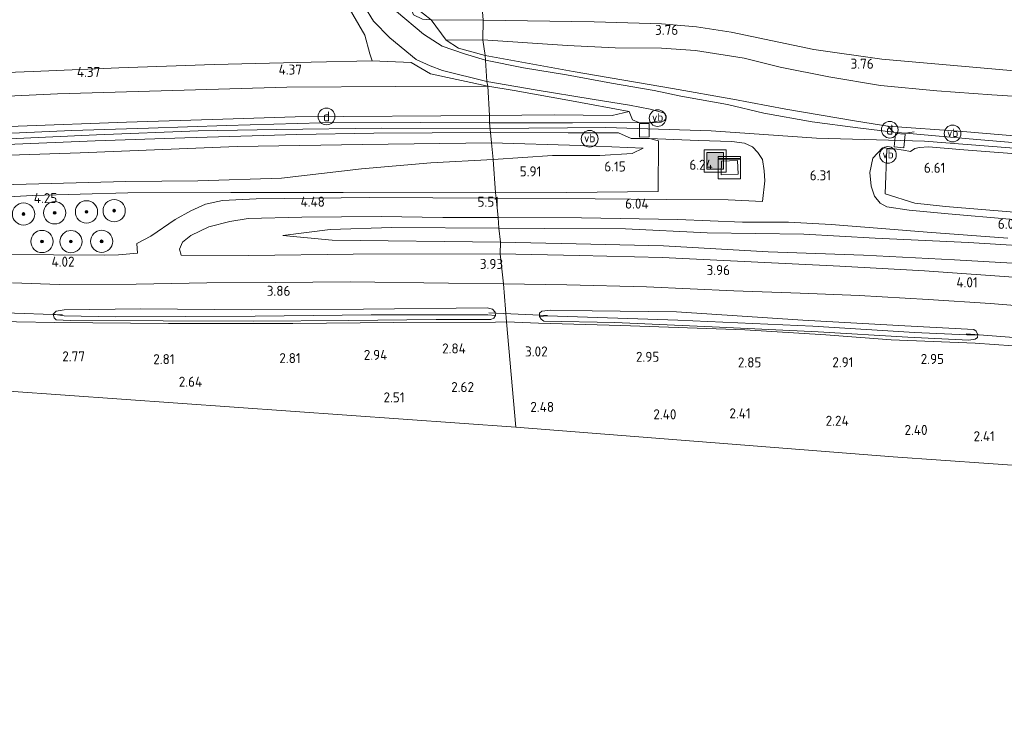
# Model space of a CAD drawing. Extents: x 141961 to 144947, y 416202 to 417778.
# Tile 62 of 122: x 143379 to 143556, y 416770 to 416896. Entities that reach past the tile are written whole.
import ezdxf
from ezdxf.enums import TextEntityAlignment as Align
from ezdxf.lldxf.tags import DXFTag

# ---------------------------------------------------------------- set-up
doc = ezdxf.new("R2010")
doc.units = 0
for name, color, linetype, lineweight in [('B-ME-GR-BOOM-S', 90, 'Continuous', 25), ('B-ME-GR-BOUWLAND_AKKERBOUW-GV', 80, 'Continuous', 13), ('B-ME-GR-GRAS-GV', 60, 'Continuous', 13), ('B-ME-GW-TALUD_KRUIN-G', 90, 'Continuous', 18), ('B-ME-GW-TALUD_TEEN-G', 90, 'Continuous', 18), ('B-ME-IE-MEUBILAIR_DIJKPAAL-S', 7, 'Continuous', 25), ('B-ME-IE-MEUBILAIR_WEGMEUBILAIR-S', 7, 'Continuous', 25), ('B-ME-IE-TERREINAFSCHEIDING_DOORGANG-G', 210, 'Continuous', 18), ('B-ME-IE-TERREINAFSCHEIDING_KUNSTMATIG_HEKWERK-G', 20, 'IE-TERREINAFSCHEIDING-KUNSTMATIG', 18), ('B-ME-KG-GRENS_OPNAME-G', 210, 'KG-OPNAME', 18), ('B-ME-KW-KUNSTWERK_DUIKER-G', 170, 'Continuous', 18), ('B-ME-OG-HOOGTEPUNT-S', 7, 'Continuous', 25), ('B-ME-OG-WATER_GREPPEL-G', 160, 'Continuous', 18), ('B-ME-OG-WATER_SLOOT-G', 120, 'Continuous', 18), ('B-ME-VH-VERHARDING_ASFALT-GV', 252, 'Continuous', 18), ('B-ME-VH-VERHARDING_BETON-GV', 252, 'Continuous', 18), ('B-ME-VH-VERHARDING_ROOSTER-GV', 252, 'Continuous', 18), ('B-ME-VW-VERKEERSTEKEN_DRAAGCONSTRUCTIE-S', 7, 'Continuous', 25), ('B-ME-WH-WINTERBED-G', 150, 'WH-WINTERBED', 18)]:
    doc.layers.add(name, color=color, linetype=linetype, lineweight=lineweight)
doc.styles.add('NLCS-ISO', font='NLCS-ISO.ttf')
doc.styles.add('NLCS-ISO-ANNOTATIVE-T18', font='NLCS-ISO.ttf', dxfattribs={"height": 1.8})
doc.styles.get("Standard").update_dxf_attribs({"font": 'arial.ttf'})
doc.linetypes.add('IE-TERREINAFSCHEIDING-KUNSTMATIG', pattern='A,4,[82,NLCS.SHX,S=0.75,R=90,X=0,Y=0],4,-2', length=10)
tags = doc.linetypes.add('KG-OPNAME', pattern='A,5.5,-2,["O",Standard,S=1.8,R=0,X=-0.5,Y=-0.9],-2,5.5,-2,[5,NLCS.SHX,S=0.75,R=0,X=0,Y=0],-2', length=19).pattern_tags.tags
tags[6] = DXFTag(74, 10)
tags = doc.linetypes.add('WH-WINTERBED', pattern='A,6,-3.5,["WB",Standard,S=1.8,R=0,X=-1.5,Y=-0.9],-3.5,6,-3.5,6,-3.5,6,-3.5,6,-3.5', length=51).pattern_tags.tags
tags[6] = DXFTag(74, 10)

# ---------------------------------------------------------------- blocks, each defined once
blk = doc.blocks.new('SAL-HOOGTELABEL-SO')
at = {"color": 0, "linetype": 'ByBlock', "lineweight": -2, "style": 'NLCS-ISO-ANNOTATIVE-T18'}
blk.add_attdef('HOOGTE', text='', height=1.8, dxfattribs=at).set_placement((2.79, 0), align=Align.RIGHT)
blk = doc.blocks.new('SIE-DIJKPAAL-SO')
at = {"color": 0, "linetype": 'ByBlock', "lineweight": 18}
blk.add_circle((0, 0), 1.5, dxfattribs=at)
at = {"color": 0, "linetype": 'ByBlock', "lineweight": 18, "style": 'NLCS-ISO'}
blk.add_text('d', height=1.8, dxfattribs=at).set_placement((0, 0), align=Align.MIDDLE_CENTER)
blk = doc.blocks.new('SIE-WEG_PAAL_VERKEERSBORD-SO')
at = {"color": 0, "linetype": 'ByBlock', "lineweight": 18}
blk.add_circle((0, 0), 1.5, dxfattribs=at)
at = {"color": 0, "linetype": 'ByBlock', "lineweight": 18, "style": 'NLCS-ISO'}
blk.add_text('vb', height=1.5, dxfattribs=at).set_placement((0, 0.13), align=Align.MIDDLE_CENTER)
blk = doc.blocks.new('SGR-BOOM_01-SO')
at = {"linetype": 'ByBlock', "lineweight": 18}
h = blk.add_hatch(color=0, dxfattribs=at)
h.dxf.hatch_style = 1
edge = h.paths.add_edge_path()
edge.add_arc((0, 0), 0.25, 0, 360)
at = {"color": 0, "linetype": 'ByBlock', "lineweight": 18}
for radius in [2, 0.25]:
    blk.add_circle((0, 0), radius, dxfattribs=at)
blk = doc.blocks.new('SKL-DATA_KAST-SO')
at = {"color": 0, "linetype": 'ByBlock', "lineweight": 18}
for points in [[(-2, 2), (2, 2), (2, 1.68), (-2, 1.68)], [(-2, 1.52), (2, 1.52), (2, -2), (-2, -2)]]:
    blk.add_lwpolyline(points, close=True, dxfattribs=at)
blk = doc.blocks.new('SIE-WEG_AFVALBAK-SO')
at = {"linetype": 'ByBlock', "lineweight": 18}
h = blk.add_hatch(color=0, dxfattribs=at)
h.dxf.hatch_style = 1
h.paths.add_polyline_path([(-1.5, -1.5), (1.5, -1.5), (1.5, 1.5), (-1.5, 1.5)])
at = {"color": 0, "linetype": 'ByBlock', "lineweight": 18}
for points in [[(-2, -2), (2, -2), (2, 2), (-2, 2)], [(-1.5, -1.5), (1.5, -1.5), (1.5, 1.5), (-1.5, 1.5)]]:
    blk.add_lwpolyline(points, close=True, dxfattribs=at)

msp = doc.modelspace()

# ---------------------------------------------------------------- linework, layer by layer
at = {"layer": 'B-ME-GR-BOUWLAND_AKKERBOUW-GV'}
msp.add_polyline3d([(143426.54, 417030.26, 3.51), (143426.72, 417023.62, 3.24), (143425.17, 417022.11, 2.78), (143424.64, 417020.25, 2.63), (143424.83, 417016.3, 2.48), (143425.53, 417000.36, 2.21), (143427.02, 416974.69, 2.31), (143428.49, 416948.42, 2.37), (143430.22, 416928.61, 2.44), (143431.16, 416920.11, 2.45), (143432.56, 416908.84, 3.05), (143432.82, 416906.49, 3.29), (143434.52, 416898.22, 4.01), (143438.04, 416898.78, 4.01), (143441.32, 416893.23, 4.26), (143442.19, 416889.89, 4.39), (143442.64, 416888.62, 4.45), (143431.66, 416888.35, 4.39), (143414.24, 416887.92, 4.43), (143397.13, 416887.37, 4.44), (143381.71, 416886.69, 4.46), (143364.06, 416886.05, 4.52)], dxfattribs=at)
at = {"layer": 'B-ME-GR-GRAS-GV'}
for points in [[(143450.34, 417047.5, 2.44), (143454.15, 417000.14, 2.41), (143458.54, 416945.49, 2.46), (143461.36, 416910.38, 2.92), (143462.53, 416895.92, 3.81), (143453.24, 416895.99, 4.18), (143449.06, 416899.2, 4.02), (143448.32, 416899.78, 4.01), (143445.84, 416901.69, 3.98), (143447.43, 416906.32, 3.6), (143447.83, 416911.62, 3.08), (143446.97, 416918.28, 2.7), (143445.45, 416936.91, 2.43), (143443.12, 416962.75, 2.38), (143441.98, 416980.39, 2.27), (143439.83, 417007.26, 2.27), (143437.46, 417027.99, 2.6)], [(143568.08, 416885.9, 3.77), (143552.57, 416887.3, 3.72), (143534.18, 416888.88, 3.76), (143521.93, 416890.64, 3.74), (143507.11, 416893.76, 3.68), (143500.89, 416894.69, 3.56), (143494.59, 416895.26, 3.75), (143482.5, 416895.61, 3.77), (143462.53, 416895.92, 3.81), (143461.36, 416910.38, 2.92), (143458.54, 416945.49, 2.46), (143454.15, 417000.14, 2.41), (143450.34, 417047.5, 2.44)], [(143441.23, 416898.35, 4.21), (143442.84, 416895.7, 4.27), (143445.81, 416892.71, 4.33), (143450.54, 416888.84, 4.46), (143453.02, 416887.68, 4.51), (143455.25, 416886.87, 4.71), (143463.21, 416884.88, 4.81), (143463.38, 416884.03, 4.98), (143453.1, 416886.27, 4.63), (143449.64, 416888.3, 4.4), (143442.64, 416888.62, 4.45), (143442.19, 416889.89, 4.39), (143441.32, 416893.23, 4.26), (143438.04, 416898.78, 4.01)], [(143567.96, 416881.62, 3.77), (143553.95, 416882.53, 3.77), (143544.05, 416883.25, 3.64), (143533.91, 416884.17, 3.63), (143524.65, 416885.71, 3.71), (143515.89, 416887.44, 3.76), (143509.41, 416889.07, 3.85), (143500.67, 416890.49, 4.06), (143494.61, 416890.85, 4.05), (143486.29, 416890.92, 4.04), (143477.73, 416891.33, 4.05), (143462.51, 416892.35, 3.99), (143462.53, 416895.92, 3.81), (143482.5, 416895.61, 3.77), (143494.59, 416895.26, 3.75), (143500.89, 416894.69, 3.56), (143507.11, 416893.76, 3.68), (143521.93, 416890.64, 3.74), (143534.18, 416888.88, 3.76), (143552.57, 416887.3, 3.72), (143568.08, 416885.9, 3.77)], [(143570.62, 416874.06, 6.39), (143548.7, 416875.92, 6.38), (143535.23, 416876.87, 6.38), (143529.63, 416877.8, 6.46), (143516.94, 416879.96, 6.47), (143507.4, 416881.74, 6.46), (143496.57, 416883.66, 6.26), (143478.73, 416886.68, 5.27), (143462.91, 416889.58, 4.57), (143462.51, 416892.35, 3.99), (143477.73, 416891.33, 4.05), (143486.29, 416890.92, 4.04), (143494.61, 416890.85, 4.05), (143500.67, 416890.49, 4.06), (143509.41, 416889.07, 3.85), (143515.89, 416887.44, 3.76), (143524.65, 416885.71, 3.71), (143533.91, 416884.17, 3.63), (143544.05, 416883.25, 3.64), (143553.95, 416882.53, 3.77), (143567.96, 416881.62, 3.77)], [(143364.06, 416886.05, 4.52), (143381.71, 416886.69, 4.46), (143397.13, 416887.37, 4.44), (143414.24, 416887.92, 4.43), (143431.66, 416888.35, 4.39), (143442.64, 416888.62, 4.45), (143449.64, 416888.3, 4.4), (143453.1, 416886.27, 4.63), (143463.38, 416884.03, 4.98), (143446.89, 416883.97, 4.72), (143427.28, 416883.88, 4.41), (143408.87, 416883.37, 4.53), (143386.1, 416882.68, 4.6), (143364.32, 416881.65, 4.64)], [(143224.86, 416867.72, 4.63), (143252.64, 416871.49, 4.73), (143268.73, 416873.35, 4.67), (143295.77, 416876.49, 4.62), (143322.06, 416878.74, 4.64), (143343.99, 416880.49, 4.74), (143364.32, 416881.65, 4.64), (143386.1, 416882.68, 4.6), (143408.87, 416883.37, 4.53), (143427.28, 416883.88, 4.41), (143446.89, 416883.97, 4.72), (143463.38, 416884.03, 4.98), (143463.71, 416878.81, 6.41), (143428.8, 416878.54, 6.25), (143415.76, 416878.12, 6.28), (143398.49, 416877.57, 6.32), (143379.01, 416876.88, 6.31), (143359.71, 416876.05, 6.28), (143341.69, 416875.37, 6.28), (143317.84, 416873.31, 6.35), (143299.06, 416871.79, 6.28), (143281.79, 416869.95, 6.31), (143260.35, 416867.42, 6.54), (143242.12, 416864.84, 6.33)], [(143379.01, 416876.88, 6.31), (143398.49, 416877.57, 6.32), (143415.76, 416878.12, 6.28), (143428.8, 416878.54, 6.25), (143463.71, 416878.81, 6.41), (143463.67, 416877.48, 6.49), (143451.36, 416877.52, 6.49), (143433.45, 416877.48, 6.46), (143416.42, 416876.99, 6.47), (143402.46, 416876.54, 6.41), (143388.65, 416876.11, 6.54), (143368.42, 416875.18, 6.54)], [(143570.45, 416872.89, 6.47), (143551.22, 416874.48, 6.5), (143538.4, 416875.6, 6.41), (143536.25, 416875.79, 6.4), (143535.23, 416876.87, 6.38), (143548.7, 416875.92, 6.38), (143570.62, 416874.06, 6.39)], [(143377.01, 416873.6, 6.54), (143392.86, 416874.26, 6.55), (143408.96, 416874.77, 6.52), (143429.09, 416875.41, 6.52), (143442.91, 416875.6, 6.52), (143463.85, 416875.72, 6.46), (143464.04, 416873.87, 6.5), (143440.87, 416873.58, 6.5), (143418.39, 416873.2, 6.55), (143390.14, 416872.11, 6.39), (143370.14, 416871.44, 6.54)], [(143370.14, 416871.44, 6.54), (143390.14, 416872.11, 6.39), (143418.39, 416873.2, 6.55), (143440.87, 416873.58, 6.5), (143464.04, 416873.87, 6.5), (143464.37, 416870.91, 5.64), (143453.16, 416870.28, 5.4), (143440.68, 416869.2, 4.96), (143426.32, 416867.52, 4.56), (143411.29, 416867.05, 4.55), (143398.38, 416866.95, 4.61), (143378.23, 416866.38, 4.46)], [(143557.15, 416860.21, 5.92), (143546.07, 416861.13, 6.09), (143539.07, 416861.81, 6.21), (143535.08, 416862.38, 6.2), (143533.86, 416863.03, 6.21), (143532.82, 416864.33, 6.25), (143532.23, 416866.09, 6.33), (143532.02, 416868.58, 6.42), (143532.53, 416871.15, 6.45), (143534.3, 416872.98, 6.48), (143536.46, 416872.84, 6.49), (143535.06, 416872.74, 6.49), (143534.77, 416864.71, 6.3), (143540.09, 416863.08, 6.27), (143545.6, 416862.44, 6.24), (143563.75, 416860.96, 6.01)], [(143563.75, 416860.96, 6.01), (143545.6, 416862.44, 6.24), (143540.09, 416863.08, 6.27), (143534.77, 416864.71, 6.3), (143535.06, 416872.74, 6.49), (143536.46, 416872.84, 6.49), (143538.04, 416872.58, 6.49), (143539.31, 416872.34, 6.43), (143540.11, 416872.87, 6.43), (143540.94, 416873.06, 6.43), (143542.53, 416873.18, 6.43), (143548.92, 416872.66, 6.43), (143560.65, 416871.73, 6.43)], [(143378.23, 416866.38, 4.46), (143398.38, 416866.95, 4.61), (143411.29, 416867.05, 4.55), (143426.32, 416867.52, 4.56), (143440.68, 416869.2, 4.96), (143453.16, 416870.28, 5.4), (143464.37, 416870.91, 5.64), (143464.76, 416864.9, 5.54), (143437.43, 416865, 4.92), (143417.24, 416865, 4.32), (143398.74, 416864.89, 4.35), (143381.58, 416864.46, 4.36), (143370.85, 416863.82, 4.4)], [(143370.85, 416863.82, 4.4), (143381.58, 416864.46, 4.36), (143398.74, 416864.89, 4.35), (143417.24, 416865, 4.32), (143437.43, 416865, 4.92), (143464.76, 416864.9, 5.54), (143464.89, 416863.93, 5.54), (143442.13, 416864.05, 4.9), (143421.75, 416863.86, 4.34), (143415.73, 416863.54, 4.26), (143412.69, 416862.85, 4.13), (143410.06, 416861.71, 4.19), (143407.23, 416860.1, 4.09), (143402.88, 416857.15, 3.99), (143400.35, 416855.79, 3.98), (143400.44, 416854.11, 3.96), (143397.06, 416853.77, 3.94), (143394.54, 416853.7, 3.92), (143376.22, 416853.85, 3.98)], [(143565.22, 416855.02, 5.71), (143549.75, 416855.97, 5.77), (143532.97, 416856.77, 5.9), (143520.14, 416857.5, 6.03), (143502.81, 416857.71, 6.13), (143488.1, 416858.45, 5.88), (143473.55, 416858.54, 5.7), (143465.35, 416858.56, 5.38), (143465.22, 416860.48, 5.59), (143480.23, 416860.45, 5.9), (143497.53, 416860.12, 6.11), (143509.13, 416859.64, 6.18), (143517.42, 416859.62, 6.2), (143525.09, 416859.25, 6.21), (143534.91, 416858.48, 6.15), (143542.3, 416857.88, 6.11), (143556.8, 416856.75, 5.96)], [(143559.52, 416849.66, 3.92), (143541.81, 416850.93, 3.94), (143526.63, 416851.75, 4.08), (143510.72, 416852.54, 4.08), (143494.69, 416853.3, 4.05), (143479.8, 416853.68, 4.05), (143465.59, 416853.94, 4.04), (143465.64, 416856.07, 4.25), (143479.28, 416855.75, 4.26), (143494.93, 416855.37, 4.26), (143513.77, 416854.32, 4.11), (143530.9, 416853.71, 4.22), (143547.2, 416852.86, 4.22), (143564.93, 416851.86, 4.38)], [(143378, 416848.74, 3.97), (143386.39, 416848.47, 3.92), (143400.22, 416848.54, 3.96), (143412.9, 416848.74, 3.85), (143425.22, 416848.84, 3.92), (143438.63, 416848.91, 3.88), (143456.33, 416848.72, 3.91), (143466.19, 416848.6, 3.87), (143466.76, 416841.77, 3.45), (143464.74, 416841.69, 3.45), (143446.48, 416841.66, 3.43), (143428.38, 416841.43, 3.5), (143406.04, 416841.47, 3.44), (143385.63, 416841.61, 3.52), (143378.7, 416841.75, 3.45)], [(143557.73, 416837.48, 3.51), (143550.95, 416837.92, 3.51), (143535.82, 416838.53, 3.37), (143524.1, 416839.44, 3.47), (143509.56, 416840.3, 3.45), (143487.3, 416841.13, 3.44), (143472.48, 416841.52, 3.52), (143466.76, 416841.77, 3.45), (143466.19, 416848.6, 3.87), (143477.61, 416848.39, 3.89), (143491.92, 416848.07, 3.72), (143507.59, 416847.35, 3.81), (143519.52, 416846.92, 3.8), (143530.08, 416846.47, 3.77), (143542.48, 416845.79, 3.77), (143553.66, 416845.03, 3.76), (143564.67, 416844.18, 3.74)], [(143570.48, 416815.15, 2.4), (143536.2, 416817.52, 2.4), (143468.43, 416822.85, 2.29), (143466.76, 416841.77, 3.45), (143472.48, 416841.52, 3.52), (143487.3, 416841.13, 3.44), (143509.56, 416840.3, 3.45), (143524.1, 416839.44, 3.47), (143535.82, 416838.53, 3.37), (143550.95, 416837.92, 3.51), (143557.73, 416837.48, 3.51)]]:
    msp.add_polyline3d(points, dxfattribs=at)
for points in [[(143462.91, 416889.58, 4.57), (143462.97, 416888.73, 4.76), (143459.19, 416889.86, 4.62), (143455.19, 416891.22, 4.47), (143451.85, 416893.4, 4.3), (143446.99, 416897.45, 4.13), (143448.32, 416899.78, 4.01), (143449.06, 416899.2, 4.02), (143450.05, 416896.85, 4.21), (143451.67, 416896.06, 4.18), (143453.24, 416895.99, 4.18), (143455.91, 416892.32, 4.27), (143458.14, 416890.9, 4.56)], [(143449.06, 416899.2, 4.02), (143453.24, 416895.99, 4.18), (143451.67, 416896.06, 4.18), (143450.05, 416896.85, 4.21)], [(143462.51, 416892.35, 3.99), (143455.91, 416892.32, 4.27), (143453.24, 416895.99, 4.18), (143462.53, 416895.92, 3.81)], [(143462.51, 416892.35, 3.99), (143462.91, 416889.58, 4.57), (143458.14, 416890.9, 4.56), (143455.91, 416892.32, 4.27)], [(143535.23, 416876.87, 6.38), (143536.25, 416875.79, 6.4), (143529.87, 416876.59, 6.5), (143521.67, 416877.65, 6.47), (143512.98, 416879.2, 6.49), (143506.43, 416880.74, 6.5), (143498.08, 416882.25, 6.29), (143493.26, 416883.26, 6.26), (143485.58, 416884.6, 5.9), (143477.52, 416886.1, 5.47), (143469.8, 416887.37, 5.08), (143462.97, 416888.73, 4.76), (143462.91, 416889.58, 4.57), (143478.73, 416886.68, 5.27), (143496.57, 416883.66, 6.26), (143507.4, 416881.74, 6.46), (143516.94, 416879.96, 6.47), (143529.63, 416877.8, 6.46)], [(143494.51, 416877.58, 6.49), (143492.39, 416877.5, 6.51), (143490.53, 416877.53, 6.51), (143489.39, 416877.99, 6.42), (143488.77, 416879.5, 6.29), (143478.44, 416881.43, 5.6), (143468.14, 416883.26, 5.16), (143463.38, 416884.03, 4.98), (143463.21, 416884.88, 4.81), (143471.88, 416883.42, 5.26), (143482.14, 416881.74, 5.65), (143488.82, 416880.66, 5.96), (143492.53, 416879.95, 6.28), (143495.21, 416879.22, 6.39), (143495.45, 416878.76, 6.4), (143495.41, 416878.34, 6.45), (143495.12, 416877.91, 6.49)], [(143488.77, 416879.5, 6.29), (143485.7, 416878.8, 6.43), (143475.3, 416878.94, 6.41), (143463.71, 416878.81, 6.41), (143463.38, 416884.03, 4.98), (143468.14, 416883.26, 5.16), (143478.44, 416881.43, 5.6)], [(143488.77, 416879.5, 6.29), (143489.39, 416877.99, 6.42), (143490.53, 416877.53, 6.51), (143478.61, 416877.5, 6.47), (143463.67, 416877.48, 6.49), (143463.71, 416878.81, 6.41), (143475.3, 416878.94, 6.41), (143485.7, 416878.8, 6.43)], [(143486.87, 416875.68, 6.49), (143489.16, 416874.68, 6.61), (143492.42, 416874.69, 6.57), (143494.05, 416874.23, 6.57), (143493.98, 416865.17, 6.13), (143477.54, 416864.96, 5.98), (143464.76, 416864.9, 5.54), (143464.37, 416870.91, 5.64), (143474.99, 416871.6, 6.12), (143483.5, 416871.62, 6.26), (143489.3, 416871.96, 6.38), (143491.32, 416872.91, 6.4), (143480.06, 416873.41, 6.42), (143464.04, 416873.87, 6.5), (143463.85, 416875.72, 6.46), (143477.82, 416875.69, 6.57)], [(143512.73, 416870.88, 6.47), (143513.05, 416868.86, 6.47), (143513.12, 416867.09, 6.25), (143512.75, 416863.38, 6.28), (143506.55, 416863.63, 6.29), (143495.54, 416863.71, 6.16), (143482.66, 416863.85, 5.96), (143464.89, 416863.93, 5.54), (143464.76, 416864.9, 5.54), (143477.54, 416864.96, 5.98), (143493.98, 416865.17, 6.13), (143494.05, 416874.23, 6.57), (143492.42, 416874.69, 6.57), (143501.18, 416874.31, 6.56), (143507.24, 416874.14, 6.53), (143509.47, 416873.82, 6.53), (143510.92, 416873.17, 6.53), (143511.88, 416872.14, 6.51)], [(143474.99, 416871.6, 6.12), (143464.37, 416870.91, 5.64), (143464.04, 416873.87, 6.5), (143480.06, 416873.41, 6.42), (143491.32, 416872.91, 6.4), (143489.3, 416871.96, 6.38), (143483.5, 416871.62, 6.26)], [(143505.35, 416870.62, 6.38), (143505.33, 416868.14, 6.39), (143508.33, 416868.25, 6.41), (143508.26, 416870.73, 6.45)], [(143444.23, 416860.69, 4.87), (143455.3, 416860.47, 5.3), (143465.22, 416860.48, 5.59), (143465.35, 416858.56, 5.38), (143446.16, 416858.68, 4.8), (143435.06, 416858.31, 4.49), (143426.55, 416857.26, 4.15), (143435.4, 416856.42, 4.15), (143465.64, 416856.07, 4.25), (143465.59, 416853.94, 4.04), (143439.19, 416853.89, 4.06), (143420.48, 416853.66, 4.06), (143408.31, 416853.75, 3.95), (143407.98, 416854.81, 4), (143408.53, 416856.07, 4), (143410.02, 416857.24, 3.95), (143413.28, 416858.82, 4.12), (143417.04, 416859.79, 4.21), (143420.36, 416860.33, 4.22), (143429.99, 416860.54, 4.29)], [(143465.35, 416858.56, 5.38), (143465.64, 416856.07, 4.25), (143435.4, 416856.42, 4.15), (143426.55, 416857.26, 4.15), (143435.06, 416858.31, 4.49), (143446.16, 416858.68, 4.8)], [(143602.21, 416850.27, 4.4), (143591.45, 416850, 4.28), (143580.39, 416850.94, 4.42), (143564.93, 416851.86, 4.38), (143547.2, 416852.86, 4.22), (143530.9, 416853.71, 4.22), (143513.77, 416854.32, 4.11), (143494.93, 416855.37, 4.26), (143479.28, 416855.75, 4.26), (143465.64, 416856.07, 4.25), (143465.35, 416858.56, 5.38), (143473.55, 416858.54, 5.7), (143488.1, 416858.45, 5.88), (143502.81, 416857.71, 6.13), (143520.14, 416857.5, 6.03), (143532.97, 416856.77, 5.9), (143549.75, 416855.97, 5.77), (143565.22, 416855.02, 5.71), (143577.91, 416853.79, 5.28), (143590.6, 416852.08, 4.79)], [(143406.04, 416841.47, 3.44), (143428.38, 416841.43, 3.5), (143446.48, 416841.66, 3.43), (143464.74, 416841.69, 3.45), (143466.76, 416841.77, 3.45), (143468.43, 416822.85, 2.29), (143336.81, 416832.21, 2.47), (143293.83, 416822.28, 2.22), (143287.18, 416841.47, 3), (143291.65, 416841.81, 3.15), (143294.91, 416842.06, 3.08), (143298.2, 416842.57, 3.12), (143304.86, 416843.04, 3.37), (143318.02, 416843.59, 3.37), (143332.79, 416843.32, 3.39), (143359.91, 416842.45, 3.44), (143378.7, 416841.75, 3.45), (143385.63, 416841.61, 3.52)], [(143463.27, 416844.27, 3.63), (143441.03, 416844.02, 3.59), (143420.89, 416843.93, 3.64), (143401.08, 416844.12, 3.64), (143387.31, 416843.92, 3.6), (143385.82, 416843.68, 3.56), (143385.33, 416843.11, 3.48), (143385.47, 416842.47, 3.44), (143385.83, 416842.13, 3.41), (143388.39, 416842, 3.38), (143405.06, 416841.94, 3.3), (143421.28, 416841.89, 3.36), (143438.37, 416842.01, 3.52), (143454.09, 416842.2, 3.35), (143463.93, 416842.15, 3.54), (143464.48, 416842.44, 3.56), (143464.74, 416842.9, 3.56), (143464.73, 416843.48, 3.59), (143464.24, 416844.01, 3.62)], [(143464.24, 416844.01, 3.62), (143464.73, 416843.48, 3.59), (143464.74, 416842.9, 3.56), (143463.36, 416843.03, 2.99), (143442.46, 416842.99, 2.97), (143421.6, 416842.77, 2.95), (143396.43, 416842.66, 3.04), (143387.27, 416842.85, 3.12), (143385.33, 416843.11, 3.48), (143385.82, 416843.68, 3.56), (143387.31, 416843.92, 3.6), (143401.08, 416844.12, 3.64), (143420.89, 416843.93, 3.64), (143441.03, 416844.02, 3.59), (143463.27, 416844.27, 3.63)], [(143387.27, 416842.85, 3.12), (143396.43, 416842.66, 3.04), (143421.6, 416842.77, 2.95), (143442.46, 416842.99, 2.97), (143463.36, 416843.03, 2.99), (143464.74, 416842.9, 3.56), (143464.48, 416842.44, 3.56), (143463.93, 416842.15, 3.54), (143454.09, 416842.2, 3.35), (143438.37, 416842.01, 3.52), (143421.28, 416841.89, 3.36), (143405.06, 416841.94, 3.3), (143388.39, 416842, 3.38), (143385.83, 416842.13, 3.41), (143385.47, 416842.47, 3.44), (143385.33, 416843.11, 3.48)], [(143538.81, 416839.03, 3.45), (143549.79, 416838.45, 3.53), (143550.92, 416838.62, 3.52), (143551.35, 416838.96, 3.53), (143551.39, 416839.43, 3.57), (143551.11, 416840.06, 3.55), (143550.69, 416840.37, 3.59), (143538.27, 416841.05, 3.62), (143519.99, 416842.08, 3.73), (143497.27, 416843.55, 3.62), (143482.13, 416843.71, 3.64), (143474.62, 416843.86, 3.72), (143473.08, 416843.7, 3.67), (143472.66, 416843.32, 3.59), (143472.69, 416842.72, 3.56), (143472.98, 416842.23, 3.52), (143473.47, 416841.9, 3.52), (143486.19, 416841.63, 3.46), (143504.98, 416840.81, 3.39), (143522.73, 416839.98, 3.38)], [(143497.27, 416843.55, 3.62), (143519.99, 416842.08, 3.73), (143538.27, 416841.05, 3.62), (143550.69, 416840.37, 3.59), (143551.11, 416840.06, 3.55), (143551.39, 416839.43, 3.57), (143549.42, 416839.4, 3.1), (143540.05, 416839.86, 3.07), (143521.77, 416840.96, 3.11), (143497.54, 416842.06, 3.12), (143474.09, 416842.83, 3.07), (143472.69, 416842.72, 3.56), (143472.66, 416843.32, 3.59), (143473.08, 416843.7, 3.67), (143474.62, 416843.86, 3.72), (143482.13, 416843.71, 3.64)], [(143540.05, 416839.86, 3.07), (143549.42, 416839.4, 3.1), (143551.39, 416839.43, 3.57), (143551.35, 416838.96, 3.53), (143550.92, 416838.62, 3.52), (143549.79, 416838.45, 3.53), (143538.81, 416839.03, 3.45), (143522.73, 416839.98, 3.38), (143504.98, 416840.81, 3.39), (143486.19, 416841.63, 3.46), (143473.47, 416841.9, 3.52), (143472.98, 416842.23, 3.52), (143472.69, 416842.72, 3.56), (143474.09, 416842.83, 3.07), (143497.54, 416842.06, 3.12), (143521.77, 416840.96, 3.11)]]:
    msp.add_polyline3d(points, close=True, dxfattribs=at)
at = {"layer": 'B-ME-GW-TALUD_KRUIN-G'}
for points in [[(143089.48, 416836, 6.43), (143106.3, 416839.56, 6.36), (143119.95, 416842.72, 6.42), (143135.71, 416846.43, 6.42), (143150.46, 416849.58, 6.41), (143166.93, 416852.54, 6.43), (143186.78, 416856.06, 6.44), (143204.48, 416859.12, 6.42), (143225.07, 416862.33, 6.36), (143242.12, 416864.84, 6.33), (143260.35, 416867.42, 6.54), (143281.79, 416869.95, 6.31), (143299.06, 416871.79, 6.28), (143317.84, 416873.31, 6.35), (143341.69, 416875.37, 6.28), (143359.71, 416876.05, 6.28), (143379.01, 416876.88, 6.31), (143398.49, 416877.57, 6.32), (143415.76, 416878.12, 6.28), (143428.8, 416878.54, 6.25), (143463.71, 416878.81, 6.41)], [(143463.71, 416878.81, 6.41), (143475.3, 416878.94, 6.41), (143485.7, 416878.8, 6.43), (143488.77, 416879.5, 6.29)], [(143535.23, 416876.87, 6.38), (143548.7, 416875.92, 6.38), (143570.62, 416874.06, 6.39), (143591.66, 416872.42, 6.34), (143609.1, 416870.52, 6.34), (143626.55, 416868.67, 6.34), (143642.92, 416866.74, 6.34), (143661.39, 416863.94, 6.34), (143680.02, 416861.44, 6.3), (143700.28, 416857.67, 6.26), (143717.05, 416854.52, 6.35), (143734.56, 416850.9, 6.38), (143749.38, 416847.94, 6.42), (143769.07, 416843.75, 6.42), (143790.37, 416839.94, 6.35), (143806.4, 416835.6, 6.37)], [(143464.04, 416873.87, 6.5), (143440.87, 416873.58, 6.5), (143418.39, 416873.2, 6.55), (143390.14, 416872.11, 6.39), (143370.14, 416871.44, 6.54), (143346.33, 416869.99, 6.52), (143314.48, 416867.63, 6.51), (143289.08, 416865.03, 6.51), (143268.81, 416862.98, 6.46), (143246, 416860.1, 6.5), (143228.93, 416857.65, 6.49), (143210.93, 416855.09, 6.5), (143196.93, 416852.8, 6.41), (143183.45, 416850.35, 6.55), (143156.16, 416845.27, 6.48), (143133.65, 416840.29, 6.47), (143108.16, 416834.75, 6.41), (143089.77, 416830.58, 6.51)], [(143491.32, 416872.91, 6.4), (143480.06, 416873.41, 6.42), (143464.04, 416873.87, 6.5)], [(143465.35, 416858.56, 5.38), (143446.16, 416858.68, 4.8), (143435.06, 416858.31, 4.49), (143426.55, 416857.26, 4.15)], [(143602.21, 416850.27, 4.4), (143590.6, 416852.08, 4.79), (143577.91, 416853.79, 5.28), (143565.22, 416855.02, 5.71), (143549.75, 416855.97, 5.77), (143532.97, 416856.77, 5.9), (143520.14, 416857.5, 6.03), (143502.81, 416857.71, 6.13), (143488.1, 416858.45, 5.88), (143473.55, 416858.54, 5.7), (143465.35, 416858.56, 5.38)]]:
    msp.add_polyline3d(points, dxfattribs=at)
at = {"layer": 'B-ME-GW-TALUD_TEEN-G'}
for points in [[(143462.51, 416892.35, 3.99), (143455.91, 416892.32, 4.27)], [(143567.96, 416881.62, 3.77), (143553.95, 416882.53, 3.77), (143544.05, 416883.25, 3.64), (143533.91, 416884.17, 3.63), (143524.65, 416885.71, 3.71), (143515.89, 416887.44, 3.76), (143509.41, 416889.07, 3.85), (143500.67, 416890.49, 4.06), (143494.61, 416890.85, 4.05), (143486.29, 416890.92, 4.04), (143477.73, 416891.33, 4.05), (143462.51, 416892.35, 3.99)], [(143463.38, 416884.03, 4.98), (143446.89, 416883.97, 4.72), (143427.28, 416883.88, 4.41), (143408.87, 416883.37, 4.53), (143386.1, 416882.68, 4.6), (143364.32, 416881.65, 4.64), (143343.99, 416880.49, 4.74), (143322.06, 416878.74, 4.64), (143295.77, 416876.49, 4.62), (143268.73, 416873.35, 4.67), (143252.64, 416871.49, 4.73), (143224.86, 416867.72, 4.63), (143204.44, 416864.53, 4.68), (143182.74, 416860.96, 4.68), (143160.94, 416856.61, 4.7), (143129.4, 416850.46, 4.7), (143104.93, 416845.07, 4.6), (143089.14, 416841.9, 4.41)], [(143464.37, 416870.91, 5.64), (143474.99, 416871.6, 6.12), (143483.5, 416871.62, 6.26), (143489.3, 416871.96, 6.38), (143491.32, 416872.91, 6.4)], [(143090.05, 416823.5, 4.16), (143102.52, 416826.55, 4.21), (143117.91, 416830.16, 4.21), (143134.23, 416833.84, 4.24), (143156.33, 416838.45, 4.24), (143173.28, 416841.6, 4.25), (143190.59, 416845.24, 4.27), (143209.89, 416848.23, 4.28), (143227.31, 416850.71, 4.28), (143252.3, 416854.2, 4.26), (143269.03, 416856.56, 4.23), (143287.37, 416858.63, 4.24), (143306.9, 416860.49, 4.23), (143326.77, 416862.35, 4.31), (143341.94, 416863.63, 4.39), (143360.38, 416865.2, 4.42), (143378.23, 416866.38, 4.46), (143398.38, 416866.95, 4.61), (143411.29, 416867.05, 4.55), (143426.32, 416867.52, 4.56), (143440.68, 416869.2, 4.96), (143453.16, 416870.28, 5.4), (143464.37, 416870.91, 5.64)], [(143426.55, 416857.26, 4.15), (143435.4, 416856.42, 4.15), (143465.64, 416856.07, 4.25)], [(143465.64, 416856.07, 4.25), (143479.28, 416855.75, 4.26), (143494.93, 416855.37, 4.26), (143513.77, 416854.32, 4.11), (143530.9, 416853.71, 4.22), (143547.2, 416852.86, 4.22), (143564.93, 416851.86, 4.38), (143580.39, 416850.94, 4.42), (143591.45, 416850, 4.28), (143602.21, 416850.27, 4.4)]]:
    msp.add_polyline3d(points, dxfattribs=at)
at = {"layer": 'B-ME-IE-TERREINAFSCHEIDING_DOORGANG-G'}
for points in [[(143455.91, 416892.32, 4.27), (143453.24, 416895.99, 4.18)], [(143442.64, 416888.62, 4.45), (143442.19, 416889.89, 4.39), (143441.32, 416893.23, 4.26)], [(143449.64, 416888.3, 4.4), (143453.1, 416886.27, 4.63)]]:
    msp.add_polyline3d(points, dxfattribs=at)
at = {"layer": 'B-ME-IE-TERREINAFSCHEIDING_KUNSTMATIG_HEKWERK-G'}
for points in [[(143449.06, 416899.2, 4.02), (143453.24, 416895.99, 4.18), (143451.67, 416896.06, 4.18), (143450.05, 416896.85, 4.21)], [(143441.32, 416893.23, 4.26), (143438.04, 416898.78, 4.01)], [(143453.24, 416895.99, 4.18), (143462.53, 416895.92, 3.81)], [(143805.94, 416846.74, 3.98), (143796.05, 416848.99, 4.06), (143790.21, 416850.32, 4.11), (143769.84, 416854.7, 4.14), (143750.29, 416858.54, 4.32), (143730.71, 416862.42, 4.35), (143702.15, 416867.49, 4.33), (143686.14, 416870.21, 4.35), (143666.06, 416873.5, 4.32), (143650.56, 416875.94, 4.25), (143633.6, 416878.43, 3.9), (143615.07, 416880.97, 3.81), (143600.19, 416882.99, 3.74), (143586.84, 416884.3, 3.77), (143568.08, 416885.9, 3.77), (143552.57, 416887.3, 3.72), (143534.18, 416888.88, 3.76), (143521.93, 416890.64, 3.74), (143507.11, 416893.76, 3.68), (143500.89, 416894.69, 3.56), (143494.59, 416895.26, 3.75), (143482.5, 416895.61, 3.77), (143462.53, 416895.92, 3.81)], [(143455.91, 416892.32, 4.27), (143458.14, 416890.9, 4.56), (143462.91, 416889.58, 4.57)], [(143088.75, 416846.59, 4.27), (143106.53, 416850.4, 4.32), (143130.84, 416855.39, 4.39), (143144.87, 416858.41, 4.37), (143161.23, 416861.48, 4.38), (143181.13, 416864.96, 4.38), (143193.49, 416867.2, 4.36), (143205.59, 416869.11, 4.37), (143220.83, 416871.54, 4.42), (143234.63, 416873.49, 4.42), (143247.28, 416875.31, 4.42), (143261.4, 416877.23, 4.34), (143276.94, 416878.91, 4.42), (143293.76, 416880.55, 4.44), (143312.11, 416882.3, 4.48), (143325.42, 416883.36, 4.49), (143341.95, 416884.62, 4.52), (143364.06, 416886.05, 4.52), (143381.71, 416886.69, 4.46), (143397.13, 416887.37, 4.44), (143414.24, 416887.92, 4.43), (143431.66, 416888.35, 4.39), (143442.64, 416888.62, 4.45), (143449.64, 416888.3, 4.4)], [(143535.23, 416876.87, 6.38), (143529.63, 416877.8, 6.46), (143516.94, 416879.96, 6.47), (143507.4, 416881.74, 6.46), (143496.57, 416883.66, 6.26), (143478.73, 416886.68, 5.27), (143462.91, 416889.58, 4.57)], [(143453.1, 416886.27, 4.63), (143463.38, 416884.03, 4.98)], [(143488.77, 416879.5, 6.29), (143478.44, 416881.43, 5.6), (143468.14, 416883.26, 5.16), (143463.38, 416884.03, 4.98)], [(143493.86, 416877.8, 6.57), (143492.39, 416877.5, 6.51), (143490.53, 416877.53, 6.51), (143489.39, 416877.99, 6.42), (143488.77, 416879.5, 6.29)], [(143539.98, 416875.85, 6.39), (143538.4, 416875.6, 6.41), (143536.25, 416875.79, 6.4), (143535.23, 416876.87, 6.38)], [(143489.16, 416874.68, 6.61), (143492.42, 416874.69, 6.57), (143494.05, 416874.23, 6.57), (143493.98, 416865.17, 6.13), (143477.54, 416864.96, 5.98), (143464.76, 416864.9, 5.54)], [(143539.31, 416872.34, 6.43), (143538.04, 416872.58, 6.49), (143536.46, 416872.84, 6.49), (143535.06, 416872.74, 6.49), (143534.77, 416864.71, 6.3), (143540.09, 416863.08, 6.27), (143545.6, 416862.44, 6.24), (143563.75, 416860.96, 6.01), (143581.69, 416859.5, 5.44), (143597.87, 416857.87, 4.93), (143612.27, 416856.27, 4.6), (143623.2, 416854.74, 4.47), (143629.87, 416853.62, 4.34), (143632.78, 416853.03, 4.32), (143634.38, 416852.69, 4.32), (143635.76, 416852.19, 4.32), (143637.09, 416851.7, 4.32), (143638.75, 416850.78, 4.32), (143640.64, 416849.57, 4.32), (143642.54, 416848.35, 4.16)], [(143090.23, 416822.12, 4.02), (143110.84, 416826.85, 4.11), (143129.65, 416830.96, 4.13), (143156.01, 416836.51, 4.13), (143174.61, 416840.32, 4.1), (143192.11, 416843.31, 4.08), (143212.36, 416846.96, 4.07), (143236.82, 416850.37, 4.13), (143256.07, 416852.67, 4.07), (143273.24, 416854.81, 4.05), (143293.12, 416856.99, 3.96), (143313.34, 416859, 4.28), (143332.62, 416860.83, 4.3), (143349.16, 416862.32, 4.4), (143370.85, 416863.82, 4.4), (143381.58, 416864.46, 4.36), (143398.74, 416864.89, 4.35), (143417.24, 416865, 4.32), (143437.43, 416865, 4.92), (143464.76, 416864.9, 5.54)], [(143464.74, 416841.69, 3.45), (143446.48, 416841.66, 3.43), (143428.38, 416841.43, 3.5), (143406.04, 416841.47, 3.44), (143385.63, 416841.61, 3.52), (143378.7, 416841.75, 3.45), (143359.91, 416842.45, 3.44), (143332.79, 416843.32, 3.39), (143318.02, 416843.59, 3.37), (143304.86, 416843.04, 3.37), (143298.2, 416842.57, 3.12)], [(143472.48, 416841.52, 3.52), (143487.3, 416841.13, 3.44), (143509.56, 416840.3, 3.45), (143524.1, 416839.44, 3.47), (143535.82, 416838.53, 3.37), (143550.95, 416837.92, 3.51)]]:
    msp.add_polyline3d(points, dxfattribs=at)
at = {"layer": 'B-ME-KG-GRENS_OPNAME-G'}
for points in [[(143093.33, 416773.52, 2.29), (143133.62, 416783.17, 1.97), (143293.83, 416822.28, 2.22), (143336.81, 416832.21, 2.47), (143468.43, 416822.85, 2.29)], [(143810.89, 416769.7, 4.39), (143771.09, 416781.6, 4.25), (143768.07, 416782.65, 3.04), (143766.29, 416783.09, 3.05), (143764.58, 416783.73, 4.12), (143760.21, 416785.04, 4.34), (143752.35, 416787.3, 4.12), (143747.88, 416788.51, 4.04), (143745.14, 416789.4, 3.3), (143743.48, 416789.87, 3.9), (143686.16, 416806.78, 4.16), (143651.01, 416809.5, 2.58), (143570.48, 416815.15, 2.4), (143536.2, 416817.52, 2.4), (143468.43, 416822.85, 2.29)]]:
    msp.add_polyline3d(points, dxfattribs=at)
at = {"layer": 'B-ME-KW-KUNSTWERK_DUIKER-G'}
for points in [[(143376.63, 416843.4, 3.02), (143386.97, 416843.01, 3.02)], [(143463.56, 416843.4, 3.06), (143474.13, 416842.89, 3.11)], [(143549.34, 416839.61, 3.24), (143559.43, 416838.81, 3.17)]]:
    msp.add_polyline3d(points, dxfattribs=at)
at = {"layer": 'B-ME-OG-WATER_GREPPEL-G'}
for points in [[(143387.27, 416842.85, 3.12), (143396.43, 416842.66, 3.04), (143421.6, 416842.77, 2.95), (143442.46, 416842.99, 2.97), (143463.36, 416843.03, 2.99)], [(143474.09, 416842.83, 3.07), (143497.54, 416842.06, 3.12), (143521.77, 416840.96, 3.11), (143540.05, 416839.86, 3.07), (143549.42, 416839.4, 3.1)]]:
    msp.add_polyline3d(points, dxfattribs=at)
at = {"layer": 'B-ME-OG-WATER_SLOOT-G'}
for points in [[(143385.33, 416843.11, 3.48), (143385.82, 416843.68, 3.56)], [(143385.33, 416843.11, 3.48), (143385.47, 416842.47, 3.44), (143385.83, 416842.13, 3.41), (143388.39, 416842, 3.38), (143405.06, 416841.94, 3.3), (143421.28, 416841.89, 3.36), (143438.37, 416842.01, 3.52), (143454.09, 416842.2, 3.35), (143463.93, 416842.15, 3.54), (143464.48, 416842.44, 3.56), (143464.74, 416842.9, 3.56)], [(143464.74, 416842.9, 3.56), (143464.73, 416843.48, 3.59), (143464.24, 416844.01, 3.62), (143463.27, 416844.27, 3.63), (143441.03, 416844.02, 3.59), (143420.89, 416843.93, 3.64), (143401.08, 416844.12, 3.64), (143387.31, 416843.92, 3.6), (143385.82, 416843.68, 3.56)], [(143472.69, 416842.72, 3.56), (143472.66, 416843.32, 3.59), (143473.08, 416843.7, 3.67)], [(143472.69, 416842.72, 3.56), (143472.98, 416842.23, 3.52), (143473.47, 416841.9, 3.52), (143486.19, 416841.63, 3.46), (143504.98, 416840.81, 3.39), (143522.73, 416839.98, 3.38), (143538.81, 416839.03, 3.45), (143549.79, 416838.45, 3.53), (143550.92, 416838.62, 3.52), (143551.35, 416838.96, 3.53), (143551.39, 416839.43, 3.57)], [(143550.69, 416840.37, 3.59), (143538.27, 416841.05, 3.62), (143519.99, 416842.08, 3.73), (143497.27, 416843.55, 3.62), (143482.13, 416843.71, 3.64), (143474.62, 416843.86, 3.72), (143473.08, 416843.7, 3.67)], [(143550.69, 416840.37, 3.59), (143551.11, 416840.06, 3.55), (143551.39, 416839.43, 3.57)]]:
    msp.add_polyline3d(points, dxfattribs=at)
at = {"layer": 'B-ME-VH-VERHARDING_ASFALT-GV'}
for points in [[(143446.99, 416897.45, 4.13), (143451.85, 416893.4, 4.3), (143455.19, 416891.22, 4.47), (143459.19, 416889.86, 4.62), (143462.97, 416888.73, 4.76), (143463.21, 416884.88, 4.81), (143455.25, 416886.87, 4.71), (143453.02, 416887.68, 4.51), (143450.54, 416888.84, 4.46), (143445.81, 416892.71, 4.33), (143442.84, 416895.7, 4.27), (143441.23, 416898.35, 4.21)], [(143556.8, 416856.75, 5.96), (143542.3, 416857.88, 6.11), (143534.91, 416858.48, 6.15), (143525.09, 416859.25, 6.21), (143517.42, 416859.62, 6.2), (143509.13, 416859.64, 6.18), (143497.53, 416860.12, 6.11), (143480.23, 416860.45, 5.9), (143465.22, 416860.48, 5.59), (143464.89, 416863.93, 5.54), (143482.66, 416863.85, 5.96), (143495.54, 416863.71, 6.16), (143506.55, 416863.63, 6.29), (143512.75, 416863.38, 6.28), (143513.12, 416867.09, 6.25), (143513.05, 416868.86, 6.47), (143512.73, 416870.88, 6.47), (143511.88, 416872.14, 6.51), (143510.92, 416873.17, 6.53), (143509.47, 416873.82, 6.53), (143507.24, 416874.14, 6.53), (143501.18, 416874.31, 6.56), (143492.42, 416874.69, 6.57), (143489.16, 416874.68, 6.61), (143486.87, 416875.68, 6.49), (143477.82, 416875.69, 6.57), (143463.85, 416875.72, 6.46), (143463.67, 416877.48, 6.49), (143478.61, 416877.5, 6.47), (143490.53, 416877.53, 6.51), (143492.39, 416877.5, 6.51), (143494.51, 416877.58, 6.49), (143495.12, 416877.91, 6.49), (143495.41, 416878.34, 6.45), (143495.45, 416878.76, 6.4), (143495.21, 416879.22, 6.39), (143492.53, 416879.95, 6.28), (143488.82, 416880.66, 5.96), (143482.14, 416881.74, 5.65), (143471.88, 416883.42, 5.26), (143463.21, 416884.88, 4.81), (143462.97, 416888.73, 4.76), (143469.8, 416887.37, 5.08), (143477.52, 416886.1, 5.47), (143485.58, 416884.6, 5.9), (143493.26, 416883.26, 6.26), (143498.08, 416882.25, 6.29), (143506.43, 416880.74, 6.5), (143512.98, 416879.2, 6.49), (143521.67, 416877.65, 6.47), (143529.87, 416876.59, 6.5), (143536.25, 416875.79, 6.4), (143538.4, 416875.6, 6.41), (143551.22, 416874.48, 6.5), (143570.45, 416872.89, 6.47)], [(143368.42, 416875.18, 6.54), (143388.65, 416876.11, 6.54), (143402.46, 416876.54, 6.41), (143416.42, 416876.99, 6.47), (143433.45, 416877.48, 6.46), (143451.36, 416877.52, 6.49), (143463.67, 416877.48, 6.49), (143463.85, 416875.72, 6.46), (143442.91, 416875.6, 6.52), (143429.09, 416875.41, 6.52), (143408.96, 416874.77, 6.52), (143392.86, 416874.26, 6.55), (143377.01, 416873.6, 6.54)], [(143560.65, 416871.73, 6.43), (143548.92, 416872.66, 6.43), (143542.53, 416873.18, 6.43), (143540.94, 416873.06, 6.43), (143540.11, 416872.87, 6.43), (143539.31, 416872.34, 6.43), (143538.04, 416872.58, 6.49), (143536.46, 416872.84, 6.49), (143534.3, 416872.98, 6.48), (143532.53, 416871.15, 6.45), (143532.02, 416868.58, 6.42), (143532.23, 416866.09, 6.33), (143532.82, 416864.33, 6.25), (143533.86, 416863.03, 6.21), (143535.08, 416862.38, 6.2), (143539.07, 416861.81, 6.21), (143546.07, 416861.13, 6.09), (143557.15, 416860.21, 5.92)], [(143376.22, 416853.85, 3.98), (143394.54, 416853.7, 3.92), (143397.06, 416853.77, 3.94), (143400.44, 416854.11, 3.96), (143400.35, 416855.79, 3.98), (143402.88, 416857.15, 3.99), (143407.23, 416860.1, 4.09), (143410.06, 416861.71, 4.19), (143412.69, 416862.85, 4.13), (143415.73, 416863.54, 4.26), (143421.75, 416863.86, 4.34), (143442.13, 416864.05, 4.9), (143464.89, 416863.93, 5.54), (143465.22, 416860.48, 5.59), (143455.3, 416860.47, 5.3), (143444.23, 416860.69, 4.87), (143429.99, 416860.54, 4.29), (143420.36, 416860.33, 4.22), (143417.04, 416859.79, 4.21), (143413.28, 416858.82, 4.12), (143410.02, 416857.24, 3.95), (143408.53, 416856.07, 4), (143407.98, 416854.81, 4), (143408.31, 416853.75, 3.95), (143420.48, 416853.66, 4.06), (143439.19, 416853.89, 4.06), (143465.59, 416853.94, 4.04), (143466.19, 416848.6, 3.87), (143456.33, 416848.72, 3.91), (143438.63, 416848.91, 3.88), (143425.22, 416848.84, 3.92), (143412.9, 416848.74, 3.85), (143400.22, 416848.54, 3.96), (143386.39, 416848.47, 3.92), (143378, 416848.74, 3.97)], [(143564.67, 416844.18, 3.74), (143553.66, 416845.03, 3.76), (143542.48, 416845.79, 3.77), (143530.08, 416846.47, 3.77), (143519.52, 416846.92, 3.8), (143507.59, 416847.35, 3.81), (143491.92, 416848.07, 3.72), (143477.61, 416848.39, 3.89), (143466.19, 416848.6, 3.87), (143465.59, 416853.94, 4.04), (143479.8, 416853.68, 4.05), (143494.69, 416853.3, 4.05), (143510.72, 416852.54, 4.08), (143526.63, 416851.75, 4.08), (143541.81, 416850.93, 3.94), (143559.52, 416849.66, 3.92)]]:
    msp.add_polyline3d(points, dxfattribs=at)
at = {"layer": 'B-ME-VH-VERHARDING_BETON-GV'}
msp.add_polyline3d([(143508.33, 416868.25, 6.41), (143505.33, 416868.14, 6.39), (143505.35, 416870.62, 6.38), (143508.26, 416870.73, 6.45)], close=True, dxfattribs=at)
at = {"layer": 'B-ME-VH-VERHARDING_ROOSTER-GV'}
for points in [[(143492.4, 416874.95, 6.51), (143490.65, 416874.91, 6.51), (143490.61, 416877.33, 6.51), (143492.35, 416877.37, 6.51)], [(143538.34, 416875.43, 6.4), (143538.12, 416872.99, 6.4), (143536.37, 416873.15, 6.4), (143536.6, 416875.59, 6.4)]]:
    msp.add_polyline3d(points, close=True, dxfattribs=at)
at = {"layer": 'B-ME-WH-WINTERBED-G'}
for points in [[(143463.77, 416876.47, 6.55), (143444.24, 416876.52, 6.55), (143425.5, 416876.27, 6.55), (143411.38, 416876.02, 6.6), (143393.08, 416875.34, 6.56), (143376.1, 416874.53, 6.58), (143360.72, 416874.01, 6.58), (143337.61, 416872.68, 6.54), (143322.84, 416871.52, 6.59), (143305.46, 416869.9, 6.68), (143290.95, 416868.55, 6.66), (143267.87, 416865.94, 6.54), (143250.35, 416863.36, 6.54), (143228.39, 416860.4, 6.6), (143204.55, 416856.71, 6.7), (143185.92, 416853.81, 6.64), (143168.31, 416850.71, 6.67), (143154.24, 416847.77, 6.72), (143126.93, 416842.13, 6.66), (143112.81, 416839.06, 6.66), (143089.76, 416833.63, 6.62)], [(143806.54, 416833.25, 6.53), (143791.41, 416836.71, 6.53), (143761.45, 416843.26, 6.59), (143734.79, 416848.34, 6.57), (143710.23, 416853.33, 6.57), (143685.58, 416857.45, 6.55), (143662.37, 416861.07, 6.54), (143635.94, 416864.86, 6.49), (143602.48, 416868.88, 6.54), (143573.29, 416871.72, 6.59), (143541.85, 416874.16, 6.54), (143522.43, 416874.74, 6.59), (143503.48, 416876.03, 6.59), (143484.57, 416876.61, 6.55), (143463.84, 416876.47, 6.55), (143463.77, 416876.47, 6.55)]]:
    msp.add_polyline3d(points, dxfattribs=at)

# ---------------------------------------------------------------- block references
at = {"layer": 'B-ME-GR-BOOM-S'}
for p in [(143379.99, 416861.11, 4.15), (143385.58, 416861.33, 4.28), (143391.29, 416861.49, 4.35), (143396.26, 416861.71, 4.25), (143383.3, 416856.18, 4.07), (143388.5, 416856.16, 4.04), (143394.01, 416856.2, 4.07)]:
    msp.add_blockref('SGR-BOOM_01-SO', p, dxfattribs=at)
at = {"layer": 'B-ME-IE-MEUBILAIR_DIJKPAAL-S'}
for p in [(143434.41, 416878.62, 6.88), (143535.58, 416876.24, 6.64)]:
    msp.add_blockref('SIE-DIJKPAAL-SO', p, dxfattribs=at)
at = {"layer": 'B-ME-IE-MEUBILAIR_WEGMEUBILAIR-S'}
for name, p in [('SIE-WEG_AFVALBAK-SO', (143504.23, 416870.65, 6.39)), ('SKL-DATA_KAST-SO', (143506.79, 416869.42, 6.43))]:
    msp.add_blockref(name, p, dxfattribs=at)
at = {"layer": 'B-ME-OG-HOOGTEPUNT-S'}
for p, values in [((143494.8, 416893.26, 3.76), {'HOOGTE': '3.76'}), ((143529.92, 416887.19, 3.76), {'HOOGTE': '3.76'}), ((143390.99, 416885.71, 4.37), {'HOOGTE': '4.37'}), ((143427.22, 416886.14, 4.37), {'HOOGTE': '4.37'}), ((143501.01, 416869.05, 6.24), {'HOOGTE': '6.24'}), ((143470.21, 416867.86, 5.91), {'HOOGTE': '5.91'}), ((143485.38, 416868.74, 6.15), {'HOOGTE': '6.15'}), ((143542.79, 416868.51, 6.61), {'HOOGTE': '6.61'}), ((143522.25, 416867.16, 6.31), {'HOOGTE': '6.31'}), ((143383.25, 416863.07, 4.25), {'HOOGTE': '4.25'}), ((143431.33, 416862.42, 4.48), {'HOOGTE': '4.48'}), ((143462.61, 416862.41, 5.51), {'HOOGTE': '5.51'}), ((143489.48, 416862.08, 6.04), {'HOOGTE': '6.04'}), ((143556.43, 416858.45, 6.04), {'HOOGTE': '6.04'}), ((143386.36, 416851.66, 4.02), {'HOOGTE': '4.02'}), ((143463.35, 416851.26, 3.93), {'HOOGTE': '3.93'}), ((143504.11, 416850.14, 3.96), {'HOOGTE': '3.96'}), ((143548.6, 416847.95, 4.01), {'HOOGTE': '4.01'}), ((143425.14, 416846.42, 3.86), {'HOOGTE': '3.86'}), ((143456.65, 416836.08, 2.84), {'HOOGTE': '2.84'}), ((143471.35, 416835.54, 3.02), {'HOOGTE': '3.02'}), ((143388.24, 416834.66, 2.77), {'HOOGTE': '2.77'}), ((143404.33, 416834.16, 2.81), {'HOOGTE': '2.81'}), ((143426.98, 416834.34, 2.81), {'HOOGTE': '2.81'}), ((143442.55, 416834.93, 2.94), {'HOOGTE': '2.94'}), ((143491.4, 416834.58, 2.95), {'HOOGTE': '2.95'}), ((143526.29, 416833.61, 2.91), {'HOOGTE': '2.91'}), ((143542.55, 416834.2, 2.95), {'HOOGTE': '2.95'}), ((143509.74, 416833.57, 2.85), {'HOOGTE': '2.85'}), ((143409.29, 416830.11, 2.64), {'HOOGTE': '2.64'}), ((143458.11, 416829.15, 2.62), {'HOOGTE': '2.62'}), ((143445.64, 416827.3, 2.51), {'HOOGTE': '2.51'}), ((143472.5, 416825.59, 2.48), {'HOOGTE': '2.48'}), ((143494.48, 416824.26, 2.4), {'HOOGTE': '2.40'}), ((143507.82, 416824.43, 2.41), {'HOOGTE': '2.41'}), ((143525.43, 416823.1, 2.24), {'HOOGTE': '2.24'}), ((143539.59, 416821.45, 2.4), {'HOOGTE': '2.40'}), ((143551.68, 416820.33, 2.41), {'HOOGTE': '2.41'})]:
    msp.add_blockref('SAL-HOOGTELABEL-SO', p, dxfattribs=at).add_auto_attribs(values)
at = {"layer": 'B-ME-VW-VERKEERSTEKEN_DRAAGCONSTRUCTIE-S'}
for p in [(143493.89, 416878.33, 6.47), (143546.88, 416875.56, 6.44), (143481.68, 416874.61, 6.57), (143535.27, 416871.71, 6.55)]:
    msp.add_blockref('SIE-WEG_PAAL_VERKEERSBORD-SO', p, dxfattribs=at)

doc.saveas('drawing.dxf')
